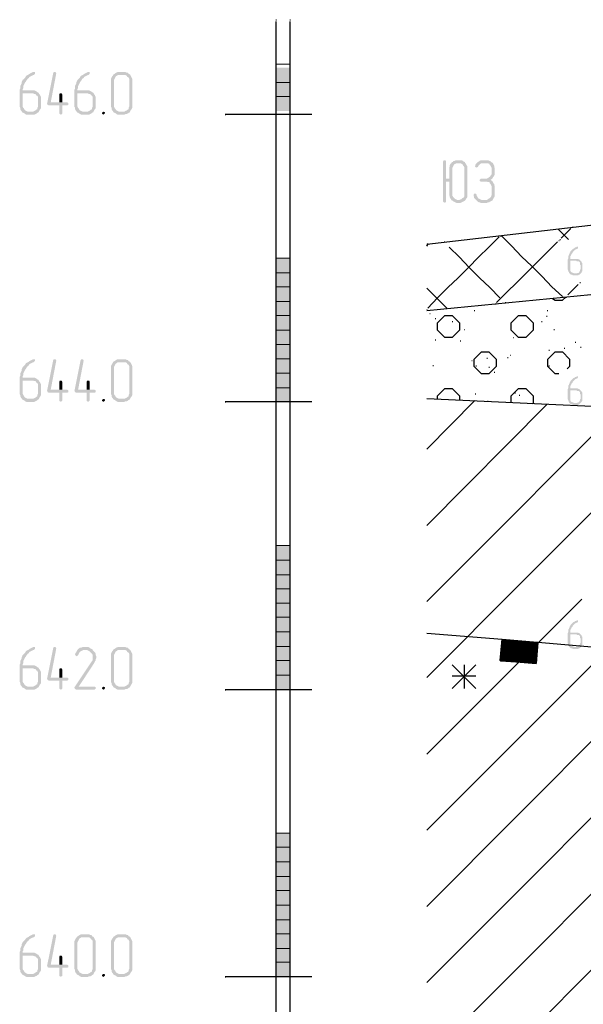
# Model space of a CAD drawing. Header units: millimetres. Extents: x -93479 to 1057970, y -66333 to 172656.
# Tile 76 of 145: x 164002 to 167926, y 45513 to 52366. Entities that reach past the tile are written whole.
import ezdxf

# ---------------------------------------------------------------- set-up
doc = ezdxf.new("R2010")
doc.units = ezdxf.units.MM
doc.layers.add('PDF _Геометрия', color=7, linetype='Continuous')
doc.layers.add('PDF _Сплошная заливка', color=7, linetype='Continuous')

# ---------------------------------------------------------------- blocks, each defined once
blk = doc.blocks.new('геология2')
at = {"layer": 'PDF _Сплошная заливка', "transparency": 33554559}
for points in [[(26.5388, -9.6718), (26.5372, -9.6718), (26.5338, -9.6734), (26.5305, -9.6751), (26.5272, -9.6768), (26.5255, -9.6784), (26.5222, -9.6801), (26.5188, -9.6818), (26.5172, -9.6834), (26.5155, -9.6868), (26.5122, -9.6901), (26.5105, -9.6918), (26.5088, -9.6934), (26.5072, -9.6968), (26.5055, -9.7001), (26.5055, -9.7034), (26.5038, -9.7068), (26.5022, -9.7101), (26.5022, -9.7168), (26.5005, -9.7201), (26.5005, -9.7668), (26.5022, -9.7701), (26.5022, -9.7734), (26.5038, -9.7768), (26.5055, -9.7784), (26.5072, -9.7818), (26.5255, -9.7801), (26.5222, -9.7801), (26.5188, -9.7784), (26.5155, -9.7768), (26.5138, -9.7751), (26.5122, -9.7718), (26.5105, -9.7701), (26.5088, -9.7668), (26.5088, -9.7301), (26.5338, -9.7301), (26.5522, -9.7284), (26.5488, -9.7268), (26.5472, -9.7251), (26.5438, -9.7234), (26.5405, -9.7218), (26.5088, -9.7218), (26.5088, -9.7184), (26.5105, -9.7151), (26.5105, -9.7101), (26.5122, -9.7068), (26.5138, -9.7034), (26.5155, -9.7001), (26.5172, -9.6984), (26.5188, -9.6951), (26.5205, -9.6934), (26.5222, -9.6901), (26.5255, -9.6884), (26.5272, -9.6851), (26.5305, -9.6834), (26.5338, -9.6818), (26.5372, -9.6801), (26.5388, -9.6801), (26.5405, -9.6784), (26.5422, -9.6768), (26.5422, -9.6718)], [(26.5972, -9.6718), (26.5938, -9.6718), (26.5922, -9.6751), (26.5755, -9.7584), (26.5772, -9.7618), (26.5805, -9.7634), (26.6088, -9.7634), (26.6088, -9.7851), (26.6105, -9.7868), (26.6138, -9.7884), (26.6155, -9.7868), (26.6172, -9.7851), (26.6172, -9.7634), (26.6305, -9.7634), (26.6338, -9.7618), (26.6338, -9.7568), (26.6305, -9.7551), (26.5855, -9.7551), (26.6005, -9.6768), (26.6005, -9.6751), (26.5988, -9.6718)], [(26.6888, -9.6718), (26.6872, -9.6718), (26.6838, -9.6734), (26.6805, -9.6751), (26.6772, -9.6768), (26.6755, -9.6784), (26.6722, -9.6801), (26.6688, -9.6818), (26.6672, -9.6834), (26.6655, -9.6868), (26.6622, -9.6901), (26.6605, -9.6918), (26.6588, -9.6934), (26.6572, -9.6968), (26.6555, -9.7001), (26.6555, -9.7034), (26.6538, -9.7068), (26.6522, -9.7101), (26.6522, -9.7168), (26.6505, -9.7201), (26.6505, -9.7668), (26.6522, -9.7701), (26.6522, -9.7734), (26.6538, -9.7768), (26.6555, -9.7784), (26.6572, -9.7818), (26.6755, -9.7801), (26.6722, -9.7801), (26.6688, -9.7784), (26.6655, -9.7768), (26.6638, -9.7751), (26.6622, -9.7718), (26.6605, -9.7701), (26.6588, -9.7668), (26.6588, -9.7301), (26.6838, -9.7301), (26.7022, -9.7284), (26.6988, -9.7268), (26.6972, -9.7251), (26.6938, -9.7234), (26.6905, -9.7218), (26.6588, -9.7218), (26.6588, -9.7184), (26.6605, -9.7151), (26.6605, -9.7101), (26.6622, -9.7068), (26.6638, -9.7034), (26.6655, -9.7001), (26.6672, -9.6984), (26.6688, -9.6951), (26.6705, -9.6934), (26.6722, -9.6901), (26.6755, -9.6884), (26.6772, -9.6851), (26.6805, -9.6834), (26.6838, -9.6818), (26.6872, -9.6801), (26.6888, -9.6801), (26.6905, -9.6784), (26.6922, -9.6768), (26.6922, -9.6718)], [(26.7838, -9.6718), (26.7688, -9.6718), (26.7655, -9.6734), (26.7622, -9.6751), (26.7605, -9.6768), (26.7572, -9.6784), (26.7555, -9.6818), (26.7538, -9.6834), (26.7522, -9.6868), (26.7505, -9.6901), (26.7505, -9.7668), (26.7522, -9.7701), (26.7522, -9.7734), (26.7538, -9.7768), (26.7555, -9.7784), (26.7572, -9.7818), (26.7605, -9.7834), (26.7638, -9.7851), (26.7655, -9.7868), (26.7688, -9.7884), (26.7872, -9.7884), (26.7905, -9.7868), (26.7938, -9.7868), (26.7972, -9.7851), (26.7988, -9.7834), (26.8022, -9.7818), (26.7755, -9.7801), (26.7722, -9.7801), (26.7688, -9.7784), (26.7655, -9.7768), (26.7638, -9.7751), (26.7622, -9.7718), (26.7605, -9.7701), (26.7588, -9.7668), (26.7588, -9.6934), (26.7605, -9.6901), (26.7622, -9.6868), (26.7638, -9.6834), (26.7672, -9.6818), (26.7688, -9.6801), (26.7838, -9.6801), (26.8022, -9.6784), (26.7988, -9.6768), (26.7972, -9.6734), (26.7938, -9.6734), (26.7905, -9.6718), (26.7872, -9.6718)], [(26.8022, -9.6784), (26.7838, -9.6801), (26.7905, -9.6801), (26.7938, -9.6818), (26.7955, -9.6851), (26.7988, -9.6868), (26.8005, -9.6901), (26.8005, -9.7668), (26.7988, -9.7701), (26.7988, -9.7734), (26.7955, -9.7751), (26.7938, -9.7768), (26.7905, -9.7784), (26.7872, -9.7801), (26.7755, -9.7801), (26.8022, -9.7818), (26.8038, -9.7784), (26.8055, -9.7751), (26.8072, -9.7734), (26.8088, -9.7701), (26.8088, -9.6901), (26.8072, -9.6868), (26.8055, -9.6834), (26.8038, -9.6801)], [(26.5522, -9.7284), (26.5338, -9.7301), (26.5372, -9.7301), (26.5405, -9.7318), (26.5438, -9.7318), (26.5455, -9.7351), (26.5488, -9.7368), (26.5505, -9.7401), (26.5505, -9.7668), (26.5488, -9.7701), (26.5488, -9.7734), (26.5455, -9.7751), (26.5438, -9.7768), (26.5405, -9.7784), (26.5372, -9.7801), (26.5255, -9.7801), (26.5072, -9.7818), (26.5105, -9.7834), (26.5138, -9.7851), (26.5155, -9.7868), (26.5188, -9.7884), (26.5405, -9.7884), (26.5438, -9.7868), (26.5472, -9.7851), (26.5488, -9.7834), (26.5522, -9.7818), (26.5538, -9.7784), (26.5555, -9.7751), (26.5572, -9.7734), (26.5588, -9.7701), (26.5588, -9.7401), (26.5572, -9.7368), (26.5555, -9.7334), (26.5538, -9.7318)], [(26.6138, -9.7301), (26.6105, -9.7301), (26.6088, -9.7334), (26.6088, -9.7551), (26.5855, -9.7551), (26.6172, -9.7551), (26.6172, -9.7334), (26.6155, -9.7301)], [(26.7022, -9.7284), (26.6838, -9.7301), (26.6872, -9.7301), (26.6905, -9.7318), (26.6938, -9.7318), (26.6955, -9.7351), (26.6988, -9.7368), (26.7005, -9.7401), (26.7005, -9.7668), (26.6988, -9.7701), (26.6988, -9.7734), (26.6955, -9.7751), (26.6938, -9.7768), (26.6905, -9.7784), (26.6872, -9.7801), (26.6755, -9.7801), (26.6572, -9.7818), (26.6605, -9.7834), (26.6638, -9.7851), (26.6655, -9.7868), (26.6688, -9.7884), (26.6905, -9.7884), (26.6938, -9.7868), (26.6972, -9.7851), (26.6988, -9.7834), (26.7022, -9.7818), (26.7038, -9.7784), (26.7055, -9.7751), (26.7072, -9.7734), (26.7088, -9.7701), (26.7088, -9.7401), (26.7072, -9.7368), (26.7055, -9.7334), (26.7038, -9.7318)], [(26.7305, -9.7801), (26.7272, -9.7818), (26.7255, -9.7851), (26.7272, -9.7868), (26.7305, -9.7884), (26.7322, -9.7868), (26.7338, -9.7851), (26.7338, -9.7818)], [(27.6655, -9.9134), (27.6622, -9.9134), (27.6605, -9.9168), (27.6605, -10.0268), (27.6622, -10.0284), (27.6655, -10.0301), (27.6672, -10.0284), (27.6688, -10.0268), (27.6688, -9.9718), (27.6772, -9.9718), (27.6688, -9.9634), (27.6688, -9.9168), (27.6672, -9.9134)], [(27.7022, -9.9134), (27.6955, -9.9134), (27.6922, -9.9151), (27.6888, -9.9151), (27.6872, -9.9184), (27.6855, -9.9184), (27.6822, -9.9218), (27.6805, -9.9234), (27.6788, -9.9268), (27.6788, -9.9301), (27.6772, -9.9334), (27.6772, -9.9634), (27.6688, -9.9634), (27.6772, -9.9718), (27.6772, -10.0084), (27.6788, -10.0118), (27.6788, -10.0151), (27.6805, -10.0184), (27.6822, -10.0201), (27.6838, -10.0234), (27.7022, -10.0218), (27.6988, -10.0218), (27.6955, -10.0201), (27.6922, -10.0184), (27.6905, -10.0168), (27.6888, -10.0151), (27.6872, -10.0118), (27.6855, -10.0101), (27.6855, -10.0051), (27.6855, -9.9351), (27.6872, -9.9318), (27.6888, -9.9284), (27.6905, -9.9251), (27.6938, -9.9234), (27.6972, -9.9218), (27.7022, -9.9218), (27.7205, -9.9201), (27.7205, -9.9184), (27.7172, -9.9168), (27.7138, -9.9151), (27.7122, -9.9134), (27.7055, -9.9134)], [(27.7205, -9.9201), (27.7022, -9.9218), (27.7088, -9.9218), (27.7122, -9.9234), (27.7138, -9.9251), (27.7155, -9.9284), (27.7172, -9.9301), (27.7188, -9.9334), (27.7188, -10.0118), (27.7172, -10.0151), (27.7138, -10.0168), (27.7105, -10.0201), (27.7088, -10.0201), (27.7055, -10.0218), (27.7022, -10.0218), (27.6838, -10.0234), (27.6855, -10.0234), (27.6872, -10.0251), (27.6905, -10.0268), (27.6938, -10.0284), (27.6972, -10.0301), (27.7088, -10.0301), (27.7122, -10.0284), (27.7155, -10.0268), (27.7188, -10.0251), (27.7205, -10.0234), (27.7222, -10.0218), (27.7238, -10.0184), (27.7255, -10.0168), (27.7272, -10.0134), (27.7272, -9.9301), (27.7255, -9.9284), (27.7238, -9.9251), (27.7222, -9.9218)], [(27.7772, -9.9134), (27.7638, -9.9134), (27.7605, -9.9151), (27.7588, -9.9168), (27.7572, -9.9168), (27.7555, -9.9184), (27.7522, -9.9218), (27.7505, -9.9234), (27.7488, -9.9268), (27.7488, -9.9284), (27.7472, -9.9301), (27.7488, -9.9318), (27.7522, -9.9334), (27.7555, -9.9318), (27.7572, -9.9284), (27.7605, -9.9251), (27.7622, -9.9234), (27.7655, -9.9218), (27.7772, -9.9218), (27.7955, -9.9201), (27.7922, -9.9184), (27.7888, -9.9151), (27.7872, -9.9151), (27.7838, -9.9134), (27.7805, -9.9134)], [(27.7955, -9.9201), (27.7772, -9.9218), (27.7838, -9.9218), (27.7872, -9.9234), (27.7888, -9.9268), (27.7905, -9.9284), (27.7922, -9.9318), (27.7938, -9.9351), (27.7938, -9.9501), (27.7922, -9.9534), (27.7905, -9.9551), (27.7888, -9.9584), (27.7855, -9.9601), (27.7838, -9.9618), (27.7805, -9.9634), (27.7638, -9.9634), (27.7622, -9.9651), (27.7605, -9.9668), (27.7605, -9.9701), (27.7638, -9.9718), (27.7805, -9.9718), (27.7838, -9.9734), (27.7872, -9.9734), (27.7888, -9.9768), (27.7905, -9.9784), (27.7922, -9.9818), (27.7938, -9.9851), (27.7938, -10.0084), (27.7922, -10.0118), (27.7905, -10.0151), (27.7888, -10.0168), (27.7855, -10.0184), (27.7838, -10.0201), (27.7805, -10.0218), (27.7688, -10.0218), (27.7955, -10.0234), (27.7972, -10.0201), (27.7988, -10.0168), (27.8005, -10.0151), (27.8022, -10.0118), (27.8022, -9.9851), (27.8005, -9.9818), (27.8005, -9.9784), (27.7988, -9.9768), (27.7972, -9.9734), (27.7955, -9.9701), (27.7922, -9.9684), (27.7905, -9.9668), (27.7938, -9.9651), (27.7955, -9.9634), (27.7972, -9.9601), (27.7988, -9.9584), (27.8005, -9.9551), (27.8022, -9.9518), (27.8022, -9.9351), (27.8005, -9.9318), (27.8005, -9.9284), (27.7988, -9.9251), (27.7972, -9.9218)], [(27.7488, -10.0051), (27.7455, -10.0051), (27.7438, -10.0084), (27.7438, -10.0101), (27.7455, -10.0134), (27.7455, -10.0168), (27.7472, -10.0184), (27.7488, -10.0201), (27.7522, -10.0234), (27.7555, -10.0268), (27.7588, -10.0284), (27.7605, -10.0284), (27.7638, -10.0301), (27.7805, -10.0301), (27.7838, -10.0284), (27.7872, -10.0284), (27.7888, -10.0268), (27.7922, -10.0251), (27.7955, -10.0234), (27.7688, -10.0218), (27.7655, -10.0218), (27.7622, -10.0201), (27.7588, -10.0184), (27.7572, -10.0184), (27.7555, -10.0151), (27.7538, -10.0118), (27.7522, -10.0101), (27.7522, -10.0084), (27.7505, -10.0051)], [(28.0288, -10.1501), (28.0272, -10.1501), (28.0255, -10.1518), (28.0222, -10.1518), (28.0205, -10.1534), (28.0188, -10.1551), (28.0172, -10.1551), (28.0155, -10.1568), (28.0138, -10.1584), (28.0122, -10.1601), (28.0105, -10.1618), (28.0088, -10.1634), (28.0088, -10.1651), (28.0072, -10.1668), (28.0072, -10.1684), (28.0055, -10.1718), (28.0055, -10.1734), (28.0038, -10.1751), (28.0038, -10.1818), (28.0022, -10.1851), (28.0022, -10.2134), (28.0038, -10.2168), (28.0038, -10.2184), (28.0055, -10.2201), (28.0055, -10.2218), (28.0072, -10.2234), (28.0188, -10.2234), (28.0172, -10.2218), (28.0155, -10.2218), (28.0138, -10.2201), (28.0122, -10.2201), (28.0105, -10.2184), (28.0088, -10.2151), (28.0088, -10.1884), (28.0372, -10.1884), (28.0355, -10.1868), (28.0338, -10.1851), (28.0322, -10.1851), (28.0288, -10.1834), (28.0088, -10.1834), (28.0088, -10.1768), (28.0105, -10.1751), (28.0105, -10.1734), (28.0122, -10.1718), (28.0122, -10.1701), (28.0138, -10.1684), (28.0155, -10.1668), (28.0155, -10.1651), (28.0172, -10.1634), (28.0188, -10.1618), (28.0205, -10.1601), (28.0222, -10.1584), (28.0255, -10.1568), (28.0272, -10.1568), (28.0288, -10.1551), (28.0305, -10.1534), (28.0305, -10.1501)], [(28.0372, -10.1884), (28.0255, -10.1884), (28.0272, -10.1901), (28.0322, -10.1901), (28.0338, -10.1918), (28.0355, -10.1934), (28.0355, -10.1984), (28.0372, -10.2001), (28.0372, -10.2118), (28.0355, -10.2134), (28.0355, -10.2168), (28.0338, -10.2184), (28.0338, -10.2201), (28.0322, -10.2218), (28.0288, -10.2218), (28.0272, -10.2234), (28.0072, -10.2234), (28.0088, -10.2251), (28.0105, -10.2268), (28.0138, -10.2268), (28.0155, -10.2284), (28.0305, -10.2284), (28.0322, -10.2268), (28.0338, -10.2268), (28.0355, -10.2251), (28.0372, -10.2234), (28.0388, -10.2218), (28.0405, -10.2201), (28.0405, -10.2184), (28.0422, -10.2168), (28.0422, -10.1951), (28.0405, -10.1934), (28.0405, -10.1918), (28.0388, -10.1901)], [(26.5388, -10.4584), (26.5372, -10.4584), (26.5338, -10.4601), (26.5305, -10.4618), (26.5272, -10.4634), (26.5255, -10.4651), (26.5222, -10.4668), (26.5188, -10.4684), (26.5172, -10.4701), (26.5155, -10.4734), (26.5122, -10.4768), (26.5105, -10.4784), (26.5088, -10.4801), (26.5072, -10.4834), (26.5055, -10.4868), (26.5055, -10.4901), (26.5038, -10.4934), (26.5022, -10.4968), (26.5022, -10.5034), (26.5005, -10.5068), (26.5005, -10.5534), (26.5022, -10.5568), (26.5022, -10.5601), (26.5038, -10.5634), (26.5055, -10.5651), (26.5072, -10.5684), (26.5255, -10.5668), (26.5222, -10.5668), (26.5188, -10.5651), (26.5155, -10.5634), (26.5138, -10.5618), (26.5122, -10.5584), (26.5105, -10.5568), (26.5088, -10.5534), (26.5088, -10.5168), (26.5338, -10.5168), (26.5522, -10.5151), (26.5488, -10.5134), (26.5472, -10.5118), (26.5438, -10.5101), (26.5405, -10.5084), (26.5088, -10.5084), (26.5088, -10.5051), (26.5105, -10.5018), (26.5105, -10.4968), (26.5122, -10.4934), (26.5138, -10.4901), (26.5155, -10.4868), (26.5172, -10.4851), (26.5188, -10.4818), (26.5205, -10.4801), (26.5222, -10.4768), (26.5255, -10.4751), (26.5272, -10.4718), (26.5305, -10.4701), (26.5338, -10.4684), (26.5372, -10.4668), (26.5388, -10.4668), (26.5405, -10.4651), (26.5422, -10.4634), (26.5422, -10.4584)], [(26.5972, -10.4584), (26.5938, -10.4584), (26.5922, -10.4618), (26.5755, -10.5451), (26.5772, -10.5484), (26.5805, -10.5501), (26.6088, -10.5501), (26.6088, -10.5718), (26.6105, -10.5734), (26.6138, -10.5751), (26.6155, -10.5734), (26.6172, -10.5718), (26.6172, -10.5501), (26.6305, -10.5501), (26.6338, -10.5484), (26.6338, -10.5434), (26.6305, -10.5418), (26.5855, -10.5418), (26.6005, -10.4634), (26.6005, -10.4618), (26.5988, -10.4584)], [(26.6722, -10.4584), (26.6688, -10.4584), (26.6672, -10.4618), (26.6505, -10.5451), (26.6522, -10.5484), (26.6555, -10.5501), (26.6838, -10.5501), (26.6838, -10.5718), (26.6855, -10.5734), (26.6888, -10.5751), (26.6905, -10.5734), (26.6922, -10.5718), (26.6922, -10.5501), (26.7055, -10.5501), (26.7088, -10.5484), (26.7088, -10.5434), (26.7055, -10.5418), (26.6605, -10.5418), (26.6755, -10.4634), (26.6755, -10.4618), (26.6738, -10.4584)], [(26.7838, -10.4584), (26.7688, -10.4584), (26.7655, -10.4601), (26.7622, -10.4618), (26.7605, -10.4634), (26.7572, -10.4651), (26.7555, -10.4684), (26.7538, -10.4701), (26.7522, -10.4734), (26.7505, -10.4768), (26.7505, -10.5534), (26.7522, -10.5568), (26.7522, -10.5601), (26.7538, -10.5634), (26.7555, -10.5651), (26.7572, -10.5684), (26.7605, -10.5701), (26.7638, -10.5718), (26.7655, -10.5734), (26.7688, -10.5751), (26.7872, -10.5751), (26.7905, -10.5734), (26.7938, -10.5734), (26.7972, -10.5718), (26.7988, -10.5701), (26.8022, -10.5684), (26.7755, -10.5668), (26.7722, -10.5668), (26.7688, -10.5651), (26.7655, -10.5634), (26.7638, -10.5618), (26.7622, -10.5584), (26.7605, -10.5568), (26.7588, -10.5534), (26.7588, -10.4801), (26.7605, -10.4768), (26.7622, -10.4734), (26.7638, -10.4701), (26.7672, -10.4684), (26.7688, -10.4668), (26.7838, -10.4668), (26.8022, -10.4651), (26.7988, -10.4634), (26.7972, -10.4601), (26.7938, -10.4601), (26.7905, -10.4584), (26.7872, -10.4584)], [(26.8022, -10.4651), (26.7838, -10.4668), (26.7905, -10.4668), (26.7938, -10.4684), (26.7955, -10.4718), (26.7988, -10.4734), (26.8005, -10.4768), (26.8005, -10.5534), (26.7988, -10.5568), (26.7988, -10.5601), (26.7955, -10.5618), (26.7938, -10.5634), (26.7905, -10.5651), (26.7872, -10.5668), (26.7755, -10.5668), (26.8022, -10.5684), (26.8038, -10.5651), (26.8055, -10.5618), (26.8072, -10.5601), (26.8088, -10.5568), (26.8088, -10.4768), (26.8072, -10.4734), (26.8055, -10.4701), (26.8038, -10.4668)], [(26.5522, -10.5151), (26.5338, -10.5168), (26.5372, -10.5168), (26.5405, -10.5184), (26.5438, -10.5184), (26.5455, -10.5218), (26.5488, -10.5234), (26.5505, -10.5268), (26.5505, -10.5534), (26.5488, -10.5568), (26.5488, -10.5601), (26.5455, -10.5618), (26.5438, -10.5634), (26.5405, -10.5651), (26.5372, -10.5668), (26.5255, -10.5668), (26.5072, -10.5684), (26.5105, -10.5701), (26.5138, -10.5718), (26.5155, -10.5734), (26.5188, -10.5751), (26.5405, -10.5751), (26.5438, -10.5734), (26.5472, -10.5718), (26.5488, -10.5701), (26.5522, -10.5684), (26.5538, -10.5651), (26.5555, -10.5618), (26.5572, -10.5601), (26.5588, -10.5568), (26.5588, -10.5268), (26.5572, -10.5234), (26.5555, -10.5201), (26.5538, -10.5184)], [(26.6138, -10.5168), (26.6105, -10.5168), (26.6088, -10.5201), (26.6088, -10.5418), (26.5855, -10.5418), (26.6172, -10.5418), (26.6172, -10.5201), (26.6155, -10.5168)], [(26.6888, -10.5168), (26.6855, -10.5168), (26.6838, -10.5201), (26.6838, -10.5418), (26.6605, -10.5418), (26.6922, -10.5418), (26.6922, -10.5201), (26.6905, -10.5168)], [(28.0288, -10.5051), (28.0272, -10.5051), (28.0255, -10.5068), (28.0222, -10.5068), (28.0205, -10.5084), (28.0188, -10.5101), (28.0172, -10.5101), (28.0155, -10.5118), (28.0138, -10.5134), (28.0122, -10.5151), (28.0105, -10.5168), (28.0088, -10.5184), (28.0088, -10.5201), (28.0072, -10.5218), (28.0072, -10.5234), (28.0055, -10.5268), (28.0055, -10.5284), (28.0038, -10.5301), (28.0038, -10.5368), (28.0022, -10.5401), (28.0022, -10.5684), (28.0038, -10.5718), (28.0038, -10.5734), (28.0055, -10.5751), (28.0055, -10.5768), (28.0072, -10.5784), (28.0188, -10.5784), (28.0172, -10.5768), (28.0155, -10.5768), (28.0138, -10.5751), (28.0122, -10.5751), (28.0105, -10.5734), (28.0088, -10.5701), (28.0088, -10.5434), (28.0372, -10.5434), (28.0355, -10.5418), (28.0338, -10.5401), (28.0322, -10.5401), (28.0288, -10.5384), (28.0088, -10.5384), (28.0088, -10.5318), (28.0105, -10.5301), (28.0105, -10.5284), (28.0122, -10.5268), (28.0122, -10.5251), (28.0138, -10.5234), (28.0155, -10.5218), (28.0155, -10.5201), (28.0172, -10.5184), (28.0188, -10.5168), (28.0205, -10.5151), (28.0222, -10.5134), (28.0255, -10.5118), (28.0272, -10.5118), (28.0288, -10.5101), (28.0305, -10.5084), (28.0305, -10.5051)], [(28.0372, -10.5434), (28.0255, -10.5434), (28.0272, -10.5451), (28.0322, -10.5451), (28.0338, -10.5468), (28.0355, -10.5484), (28.0355, -10.5534), (28.0372, -10.5551), (28.0372, -10.5668), (28.0355, -10.5684), (28.0355, -10.5718), (28.0338, -10.5734), (28.0338, -10.5751), (28.0322, -10.5768), (28.0288, -10.5768), (28.0272, -10.5784), (28.0072, -10.5784), (28.0088, -10.5801), (28.0105, -10.5818), (28.0138, -10.5818), (28.0155, -10.5834), (28.0305, -10.5834), (28.0322, -10.5818), (28.0338, -10.5818), (28.0355, -10.5801), (28.0372, -10.5784), (28.0388, -10.5768), (28.0405, -10.5751), (28.0405, -10.5734), (28.0422, -10.5718), (28.0422, -10.5501), (28.0405, -10.5484), (28.0405, -10.5468), (28.0388, -10.5451)], [(26.7305, -10.5668), (26.7272, -10.5684), (26.7255, -10.5718), (26.7272, -10.5734), (26.7305, -10.5751), (26.7322, -10.5734), (26.7338, -10.5718), (26.7338, -10.5684)], [(28.0288, -11.1734), (28.0272, -11.1734), (28.0255, -11.1751), (28.0222, -11.1751), (28.0205, -11.1768), (28.0188, -11.1784), (28.0172, -11.1784), (28.0155, -11.1801), (28.0138, -11.1818), (28.0122, -11.1834), (28.0105, -11.1851), (28.0088, -11.1868), (28.0088, -11.1884), (28.0072, -11.1901), (28.0072, -11.1918), (28.0055, -11.1951), (28.0055, -11.1968), (28.0038, -11.1984), (28.0038, -11.2051), (28.0022, -11.2084), (28.0022, -11.2368), (28.0038, -11.2401), (28.0038, -11.2418), (28.0055, -11.2434), (28.0055, -11.2451), (28.0072, -11.2468), (28.0188, -11.2468), (28.0172, -11.2451), (28.0155, -11.2451), (28.0138, -11.2434), (28.0122, -11.2434), (28.0105, -11.2418), (28.0088, -11.2384), (28.0088, -11.2118), (28.0372, -11.2118), (28.0355, -11.2101), (28.0338, -11.2084), (28.0322, -11.2084), (28.0288, -11.2068), (28.0088, -11.2068), (28.0088, -11.2001), (28.0105, -11.1984), (28.0105, -11.1968), (28.0122, -11.1951), (28.0122, -11.1934), (28.0138, -11.1918), (28.0155, -11.1901), (28.0155, -11.1884), (28.0172, -11.1868), (28.0188, -11.1851), (28.0205, -11.1834), (28.0222, -11.1818), (28.0255, -11.1801), (28.0272, -11.1801), (28.0288, -11.1784), (28.0305, -11.1768), (28.0305, -11.1734)], [(28.0372, -11.2118), (28.0255, -11.2118), (28.0272, -11.2134), (28.0322, -11.2134), (28.0338, -11.2151), (28.0355, -11.2168), (28.0355, -11.2218), (28.0372, -11.2234), (28.0372, -11.2351), (28.0355, -11.2368), (28.0355, -11.2401), (28.0338, -11.2418), (28.0338, -11.2434), (28.0322, -11.2451), (28.0288, -11.2451), (28.0272, -11.2468), (28.0072, -11.2468), (28.0088, -11.2484), (28.0105, -11.2501), (28.0138, -11.2501), (28.0155, -11.2518), (28.0305, -11.2518), (28.0322, -11.2501), (28.0338, -11.2501), (28.0355, -11.2484), (28.0372, -11.2468), (28.0388, -11.2451), (28.0405, -11.2434), (28.0405, -11.2418), (28.0422, -11.2401), (28.0422, -11.2184), (28.0405, -11.2168), (28.0405, -11.2151), (28.0388, -11.2134)], [(26.5388, -11.2468), (26.5372, -11.2468), (26.5338, -11.2484), (26.5305, -11.2501), (26.5272, -11.2518), (26.5255, -11.2534), (26.5222, -11.2551), (26.5188, -11.2568), (26.5172, -11.2584), (26.5155, -11.2618), (26.5122, -11.2651), (26.5105, -11.2668), (26.5088, -11.2684), (26.5072, -11.2718), (26.5055, -11.2751), (26.5055, -11.2784), (26.5038, -11.2818), (26.5022, -11.2851), (26.5022, -11.2918), (26.5005, -11.2951), (26.5005, -11.3418), (26.5022, -11.3451), (26.5022, -11.3484), (26.5038, -11.3518), (26.5055, -11.3534), (26.5072, -11.3568), (26.5255, -11.3551), (26.5222, -11.3551), (26.5188, -11.3534), (26.5155, -11.3518), (26.5138, -11.3501), (26.5122, -11.3468), (26.5105, -11.3451), (26.5088, -11.3418), (26.5088, -11.3051), (26.5338, -11.3051), (26.5522, -11.3034), (26.5488, -11.3018), (26.5472, -11.3001), (26.5438, -11.2984), (26.5405, -11.2968), (26.5088, -11.2968), (26.5088, -11.2934), (26.5105, -11.2901), (26.5105, -11.2851), (26.5122, -11.2818), (26.5138, -11.2784), (26.5155, -11.2751), (26.5172, -11.2734), (26.5188, -11.2701), (26.5205, -11.2684), (26.5222, -11.2651), (26.5255, -11.2634), (26.5272, -11.2601), (26.5305, -11.2584), (26.5338, -11.2568), (26.5372, -11.2551), (26.5388, -11.2551), (26.5405, -11.2534), (26.5422, -11.2518), (26.5422, -11.2468)], [(26.5972, -11.2468), (26.5938, -11.2468), (26.5922, -11.2501), (26.5755, -11.3334), (26.5772, -11.3368), (26.5805, -11.3384), (26.6088, -11.3384), (26.6088, -11.3601), (26.6105, -11.3618), (26.6138, -11.3634), (26.6155, -11.3618), (26.6172, -11.3601), (26.6172, -11.3384), (26.6305, -11.3384), (26.6338, -11.3368), (26.6338, -11.3318), (26.6305, -11.3301), (26.5855, -11.3301), (26.6005, -11.2518), (26.6005, -11.2501), (26.5988, -11.2468)], [(26.7005, -11.2551), (26.6788, -11.2551), (26.6855, -11.2551), (26.6888, -11.2568), (26.6922, -11.2584), (26.6938, -11.2601), (26.6972, -11.2634), (26.6988, -11.2651), (26.7005, -11.2684), (26.7005, -11.2818), (26.6988, -11.2851), (26.6972, -11.2868), (26.6505, -11.3568), (26.6505, -11.3584), (26.6522, -11.3618), (26.6555, -11.3634), (26.7055, -11.3634), (26.7072, -11.3618), (26.7088, -11.3618), (26.7088, -11.3568), (26.7055, -11.3551), (26.6622, -11.3551), (26.7038, -11.2918), (26.7055, -11.2884), (26.7072, -11.2851), (26.7088, -11.2834), (26.7088, -11.2801), (26.7105, -11.2768), (26.7105, -11.2718), (26.7088, -11.2684), (26.7088, -11.2651), (26.7072, -11.2618), (26.7055, -11.2601), (26.7022, -11.2568)], [(26.6788, -11.2468), (26.6722, -11.2468), (26.6688, -11.2484), (26.6655, -11.2484), (26.6638, -11.2501), (26.6605, -11.2518), (26.6588, -11.2551), (26.6572, -11.2568), (26.6555, -11.2601), (26.6538, -11.2634), (26.6522, -11.2651), (26.6522, -11.2668), (26.6538, -11.2701), (26.6572, -11.2718), (26.6588, -11.2701), (26.6605, -11.2684), (26.6622, -11.2651), (26.6638, -11.2618), (26.6655, -11.2601), (26.6672, -11.2584), (26.6705, -11.2568), (26.6738, -11.2551), (26.7005, -11.2551), (26.7005, -11.2534), (26.6972, -11.2518), (26.6938, -11.2501), (26.6922, -11.2484), (26.6888, -11.2468), (26.6822, -11.2468)], [(26.7838, -11.2468), (26.7688, -11.2468), (26.7655, -11.2484), (26.7622, -11.2501), (26.7605, -11.2518), (26.7572, -11.2534), (26.7555, -11.2568), (26.7538, -11.2584), (26.7522, -11.2618), (26.7505, -11.2651), (26.7505, -11.3418), (26.7522, -11.3451), (26.7522, -11.3484), (26.7538, -11.3518), (26.7555, -11.3534), (26.7572, -11.3568), (26.7605, -11.3584), (26.7638, -11.3601), (26.7655, -11.3618), (26.7688, -11.3634), (26.7872, -11.3634), (26.7905, -11.3618), (26.7938, -11.3618), (26.7972, -11.3601), (26.7988, -11.3584), (26.8022, -11.3568), (26.7755, -11.3551), (26.7722, -11.3551), (26.7688, -11.3534), (26.7655, -11.3518), (26.7638, -11.3501), (26.7622, -11.3468), (26.7605, -11.3451), (26.7588, -11.3418), (26.7588, -11.2684), (26.7605, -11.2651), (26.7622, -11.2618), (26.7638, -11.2584), (26.7672, -11.2568), (26.7688, -11.2551), (26.7838, -11.2551), (26.8022, -11.2534), (26.7988, -11.2518), (26.7972, -11.2484), (26.7938, -11.2484), (26.7905, -11.2468), (26.7872, -11.2468)], [(26.8022, -11.2534), (26.7838, -11.2551), (26.7905, -11.2551), (26.7938, -11.2568), (26.7955, -11.2601), (26.7988, -11.2618), (26.8005, -11.2651), (26.8005, -11.3418), (26.7988, -11.3451), (26.7988, -11.3484), (26.7955, -11.3501), (26.7938, -11.3518), (26.7905, -11.3534), (26.7872, -11.3551), (26.7755, -11.3551), (26.8022, -11.3568), (26.8038, -11.3534), (26.8055, -11.3501), (26.8072, -11.3484), (26.8088, -11.3451), (26.8088, -11.2651), (26.8072, -11.2618), (26.8055, -11.2584), (26.8038, -11.2551)], [(26.5522, -11.3034), (26.5338, -11.3051), (26.5372, -11.3051), (26.5405, -11.3068), (26.5438, -11.3068), (26.5455, -11.3101), (26.5488, -11.3118), (26.5505, -11.3151), (26.5505, -11.3418), (26.5488, -11.3451), (26.5488, -11.3484), (26.5455, -11.3501), (26.5438, -11.3518), (26.5405, -11.3534), (26.5372, -11.3551), (26.5255, -11.3551), (26.5072, -11.3568), (26.5105, -11.3584), (26.5138, -11.3601), (26.5155, -11.3618), (26.5188, -11.3634), (26.5405, -11.3634), (26.5438, -11.3618), (26.5472, -11.3601), (26.5488, -11.3584), (26.5522, -11.3568), (26.5538, -11.3534), (26.5555, -11.3501), (26.5572, -11.3484), (26.5588, -11.3451), (26.5588, -11.3151), (26.5572, -11.3118), (26.5555, -11.3084), (26.5538, -11.3068)], [(26.6138, -11.3051), (26.6105, -11.3051), (26.6088, -11.3084), (26.6088, -11.3301), (26.5855, -11.3301), (26.6172, -11.3301), (26.6172, -11.3084), (26.6155, -11.3051)], [(26.7305, -11.3551), (26.7272, -11.3568), (26.7255, -11.3601), (26.7272, -11.3618), (26.7305, -11.3634), (26.7322, -11.3618), (26.7338, -11.3601), (26.7338, -11.3568)], [(26.5388, -12.0334), (26.5372, -12.0334), (26.5338, -12.0351), (26.5305, -12.0368), (26.5272, -12.0384), (26.5255, -12.0401), (26.5222, -12.0418), (26.5188, -12.0434), (26.5172, -12.0451), (26.5155, -12.0484), (26.5122, -12.0518), (26.5105, -12.0534), (26.5088, -12.0551), (26.5072, -12.0584), (26.5055, -12.0618), (26.5055, -12.0651), (26.5038, -12.0684), (26.5022, -12.0718), (26.5022, -12.0784), (26.5005, -12.0818), (26.5005, -12.1284), (26.5022, -12.1318), (26.5022, -12.1351), (26.5038, -12.1384), (26.5055, -12.1401), (26.5072, -12.1434), (26.5255, -12.1418), (26.5222, -12.1418), (26.5188, -12.1401), (26.5155, -12.1384), (26.5138, -12.1368), (26.5122, -12.1334), (26.5105, -12.1318), (26.5088, -12.1284), (26.5088, -12.0918), (26.5338, -12.0918), (26.5522, -12.0901), (26.5488, -12.0884), (26.5472, -12.0868), (26.5438, -12.0851), (26.5405, -12.0834), (26.5088, -12.0834), (26.5088, -12.0801), (26.5105, -12.0768), (26.5105, -12.0718), (26.5122, -12.0684), (26.5138, -12.0651), (26.5155, -12.0618), (26.5172, -12.0601), (26.5188, -12.0568), (26.5205, -12.0551), (26.5222, -12.0518), (26.5255, -12.0501), (26.5272, -12.0468), (26.5305, -12.0451), (26.5338, -12.0434), (26.5372, -12.0418), (26.5388, -12.0418), (26.5405, -12.0401), (26.5422, -12.0384), (26.5422, -12.0334)], [(26.5972, -12.0334), (26.5938, -12.0334), (26.5922, -12.0368), (26.5755, -12.1201), (26.5772, -12.1234), (26.5805, -12.1251), (26.6088, -12.1251), (26.6088, -12.1468), (26.6105, -12.1484), (26.6138, -12.1501), (26.6155, -12.1484), (26.6172, -12.1468), (26.6172, -12.1251), (26.6305, -12.1251), (26.6338, -12.1234), (26.6338, -12.1184), (26.6305, -12.1168), (26.5855, -12.1168), (26.6005, -12.0384), (26.6005, -12.0368), (26.5988, -12.0334)], [(26.6838, -12.0334), (26.6688, -12.0334), (26.6655, -12.0351), (26.6622, -12.0368), (26.6605, -12.0384), (26.6572, -12.0401), (26.6555, -12.0434), (26.6538, -12.0451), (26.6522, -12.0484), (26.6505, -12.0518), (26.6505, -12.1284), (26.6522, -12.1318), (26.6522, -12.1351), (26.6538, -12.1384), (26.6555, -12.1401), (26.6572, -12.1434), (26.6605, -12.1451), (26.6638, -12.1468), (26.6655, -12.1484), (26.6688, -12.1501), (26.6872, -12.1501), (26.6905, -12.1484), (26.6938, -12.1484), (26.6972, -12.1468), (26.6988, -12.1451), (26.7022, -12.1434), (26.6755, -12.1418), (26.6722, -12.1418), (26.6688, -12.1401), (26.6655, -12.1384), (26.6638, -12.1368), (26.6622, -12.1334), (26.6605, -12.1318), (26.6588, -12.1284), (26.6588, -12.0551), (26.6605, -12.0518), (26.6622, -12.0484), (26.6638, -12.0451), (26.6672, -12.0434), (26.6688, -12.0418), (26.6838, -12.0418), (26.7022, -12.0401), (26.6988, -12.0384), (26.6972, -12.0351), (26.6938, -12.0351), (26.6905, -12.0334), (26.6872, -12.0334)], [(26.7022, -12.0401), (26.6838, -12.0418), (26.6905, -12.0418), (26.6938, -12.0434), (26.6955, -12.0468), (26.6988, -12.0484), (26.7005, -12.0518), (26.7005, -12.1284), (26.6988, -12.1318), (26.6988, -12.1351), (26.6955, -12.1368), (26.6938, -12.1384), (26.6905, -12.1401), (26.6872, -12.1418), (26.6755, -12.1418), (26.7022, -12.1434), (26.7038, -12.1401), (26.7055, -12.1368), (26.7072, -12.1351), (26.7088, -12.1318), (26.7088, -12.0518), (26.7072, -12.0484), (26.7055, -12.0451), (26.7038, -12.0418)], [(26.7838, -12.0334), (26.7688, -12.0334), (26.7655, -12.0351), (26.7622, -12.0368), (26.7605, -12.0384), (26.7572, -12.0401), (26.7555, -12.0434), (26.7538, -12.0451), (26.7522, -12.0484), (26.7505, -12.0518), (26.7505, -12.1284), (26.7522, -12.1318), (26.7522, -12.1351), (26.7538, -12.1384), (26.7555, -12.1401), (26.7572, -12.1434), (26.7605, -12.1451), (26.7638, -12.1468), (26.7655, -12.1484), (26.7688, -12.1501), (26.7872, -12.1501), (26.7905, -12.1484), (26.7938, -12.1484), (26.7972, -12.1468), (26.7988, -12.1451), (26.8022, -12.1434), (26.7755, -12.1418), (26.7722, -12.1418), (26.7688, -12.1401), (26.7655, -12.1384), (26.7638, -12.1368), (26.7622, -12.1334), (26.7605, -12.1318), (26.7588, -12.1284), (26.7588, -12.0551), (26.7605, -12.0518), (26.7622, -12.0484), (26.7638, -12.0451), (26.7672, -12.0434), (26.7688, -12.0418), (26.7838, -12.0418), (26.8022, -12.0401), (26.7988, -12.0384), (26.7972, -12.0351), (26.7938, -12.0351), (26.7905, -12.0334), (26.7872, -12.0334)], [(26.8022, -12.0401), (26.7838, -12.0418), (26.7905, -12.0418), (26.7938, -12.0434), (26.7955, -12.0468), (26.7988, -12.0484), (26.8005, -12.0518), (26.8005, -12.1284), (26.7988, -12.1318), (26.7988, -12.1351), (26.7955, -12.1368), (26.7938, -12.1384), (26.7905, -12.1401), (26.7872, -12.1418), (26.7755, -12.1418), (26.8022, -12.1434), (26.8038, -12.1401), (26.8055, -12.1368), (26.8072, -12.1351), (26.8088, -12.1318), (26.8088, -12.0518), (26.8072, -12.0484), (26.8055, -12.0451), (26.8038, -12.0418)], [(26.5522, -12.0901), (26.5338, -12.0918), (26.5372, -12.0918), (26.5405, -12.0934), (26.5438, -12.0934), (26.5455, -12.0968), (26.5488, -12.0984), (26.5505, -12.1018), (26.5505, -12.1284), (26.5488, -12.1318), (26.5488, -12.1351), (26.5455, -12.1368), (26.5438, -12.1384), (26.5405, -12.1401), (26.5372, -12.1418), (26.5255, -12.1418), (26.5072, -12.1434), (26.5105, -12.1451), (26.5138, -12.1468), (26.5155, -12.1484), (26.5188, -12.1501), (26.5405, -12.1501), (26.5438, -12.1484), (26.5472, -12.1468), (26.5488, -12.1451), (26.5522, -12.1434), (26.5538, -12.1401), (26.5555, -12.1368), (26.5572, -12.1351), (26.5588, -12.1318), (26.5588, -12.1018), (26.5572, -12.0984), (26.5555, -12.0951), (26.5538, -12.0934)], [(26.6138, -12.0918), (26.6105, -12.0918), (26.6088, -12.0951), (26.6088, -12.1168), (26.5855, -12.1168), (26.6172, -12.1168), (26.6172, -12.0951), (26.6155, -12.0918)], [(26.7305, -12.1418), (26.7272, -12.1434), (26.7255, -12.1468), (26.7272, -12.1484), (26.7305, -12.1501), (26.7322, -12.1484), (26.7338, -12.1468), (26.7338, -12.1434)]]:
    blk.add_hatch(color=7, dxfattribs=at).paths.add_polyline_path(points)
at = {"layer": 'PDF _Геометрия', "color": 7, "lineweight": 25}
for points in [[(27.2022, -9.5284), (27.2038, -9.5284)], [(27.2022, -9.5334), (27.2022, -14.5734), (27.2038, -14.5734)], [(27.2405, -9.5284), (27.2422, -9.5284)], [(27.2405, -9.5334), (27.2405, -14.5734), (27.2422, -14.5734)], [(27.6155, -10.1434), (28.4022, -10.0518), (28.9922, -9.9851), (29.2655, -9.9568), (29.5755, -9.9301), (29.9222, -9.9034), (30.3088, -9.8784), (30.7372, -9.8534), (31.2105, -9.8301), (31.7288, -9.8084), (32.2955, -9.7884), (33.4172, -9.7568)], [(27.3005, -9.7884), (27.0638, -9.7884), (27.0655, -9.7884)], [(28.0038, -10.1301), (27.9755, -10.1018)], [(27.9838, -10.1268), (28.0105, -10.1001)], [(28.0138, -10.0968), (28.0155, -10.0968)], [(27.6188, -10.3184), (27.6455, -10.2901), (27.6738, -10.2618), (27.7022, -10.2351), (27.7305, -10.2068), (27.7572, -10.1784), (27.7855, -10.1518), (27.8138, -10.1234)], [(27.6638, -10.1368), (27.6655, -10.1368)], [(27.8072, -10.3034), (27.8355, -10.2751), (27.8622, -10.2484), (27.8905, -10.2201), (27.9188, -10.1918), (27.9472, -10.1634), (27.9738, -10.1368)], [(27.8172, -10.1201), (27.8188, -10.1201), (27.8205, -10.1201), (27.8488, -10.1484), (27.8755, -10.1768), (27.9038, -10.2034), (27.9322, -10.2318), (27.9588, -10.2601), (27.9872, -10.2868)], [(27.9772, -10.1334), (27.9788, -10.1334)], [(27.9805, -10.1301), (27.9822, -10.1301)], [(27.6155, -10.1484), (27.6205, -10.1418)], [(27.8155, -10.2901), (27.7888, -10.2618), (27.7605, -10.2351), (27.7322, -10.2068), (27.7055, -10.1784), (27.6772, -10.1518)], [(27.6155, -10.3251), (28.4022, -10.2484), (28.5205, -10.2484)], [(27.6705, -10.3184), (27.6438, -10.2918), (27.6155, -10.2634)], [(28.0022, -10.2818), (28.0305, -10.2534)], [(28.0355, -10.2484), (28.0372, -10.2484)], [(27.9605, -10.2918), (27.9672, -10.2968), (27.9872, -10.2968), (27.9972, -10.2884), (27.9988, -10.2884)], [(27.9888, -10.2884), (27.9905, -10.2884)], [(27.6155, -10.3218), (27.6172, -10.3218)], [(27.7455, -10.3251), (27.7472, -10.3251)], [(27.8038, -10.3068), (27.8055, -10.3068)], [(27.8305, -10.3034), (27.8322, -10.3034)], [(27.9455, -10.3251), (27.9472, -10.3251)], [(27.6238, -10.3334), (27.6255, -10.3334)], [(27.6388, -10.3468), (27.6405, -10.3468)], [(27.6855, -10.3551), (27.6872, -10.3551)], [(27.9305, -10.3551), (27.9322, -10.3551)], [(27.9438, -10.3401), (27.9455, -10.3401)], [(27.7188, -10.3768), (27.7205, -10.3768)], [(27.9638, -10.3768), (27.9655, -10.3768)], [(27.6388, -10.4051), (27.6405, -10.4051)], [(27.7072, -10.4084), (27.7088, -10.4084)], [(27.8522, -10.3984), (27.8538, -10.3984)], [(27.9505, -10.4334), (27.9522, -10.4334)], [(27.9922, -10.4284), (27.9938, -10.4284)], [(28.0222, -10.4118), (28.0238, -10.4118)], [(28.0372, -10.4251), (28.0388, -10.4251)], [(27.7388, -10.4618), (27.7405, -10.4618)], [(27.7805, -10.4551), (27.7822, -10.4551)], [(27.8372, -10.4534), (27.8388, -10.4534)], [(27.8438, -10.4468), (27.8455, -10.4468)], [(27.9772, -10.4984), (27.9672, -10.4984), (27.9472, -10.4784), (27.9472, -10.4584), (27.9672, -10.4384), (27.9872, -10.4384), (28.0072, -10.4584), (28.0072, -10.4784), (28.0005, -10.4851)], [(27.6322, -10.4751), (27.6338, -10.4751)], [(27.7505, -10.4768), (27.7522, -10.4768)], [(27.7855, -10.4801), (27.7872, -10.4801)], [(27.9505, -10.4768), (27.9522, -10.4768)], [(27.8005, -10.4934), (27.8022, -10.4934)], [(27.6455, -10.5684), (27.6455, -10.5584), (27.6655, -10.5384), (27.6855, -10.5384), (27.7055, -10.5584), (27.7055, -10.5701)], [(27.8472, -10.5768), (27.8472, -10.5584), (27.8672, -10.5384), (27.8872, -10.5384), (27.9072, -10.5584), (27.9072, -10.5784), (27.9055, -10.5801)], [(28.4022, -10.6034), (27.6155, -10.5668)], [(27.6438, -10.5584), (27.6455, -10.5584)], [(27.7488, -10.5534), (27.7505, -10.5534)], [(27.8572, -10.5501), (27.8588, -10.5501)], [(27.8688, -10.5568), (27.8705, -10.5568)], [(27.3005, -10.5751), (27.0638, -10.5751), (27.0655, -10.5751)], [(27.6155, -10.7051), (27.7472, -10.5718)], [(27.6155, -10.9134), (27.9455, -10.5818)], [(27.6155, -11.1218), (27.6805, -11.0568), (28.1455, -10.5918)], [(27.7822, -10.5734), (27.7838, -10.5734)], [(27.6155, -11.3301), (27.8738, -11.0718), (28.3455, -10.6001)], [(27.6155, -11.5401), (28.0405, -11.1151)], [(27.6155, -11.7484), (28.2488, -11.1151)], [(27.6155, -11.9568), (28.3622, -11.2084)], [(27.6155, -11.2084), (27.8222, -11.2251), (27.9188, -11.2334), (27.9205, -11.2334), (27.9155, -11.2918), (27.8188, -11.2851), (27.8172, -11.2834), (27.8222, -11.2251)], [(27.8205, -11.2351), (27.9188, -11.2434), (27.8205, -11.2368), (27.9188, -11.2451), (27.9205, -11.2451)], [(27.8205, -11.2368), (27.9188, -11.2451), (27.8205, -11.2368)], [(27.8205, -11.2384), (27.9188, -11.2468), (27.8205, -11.2384)], [(27.9205, -11.2468), (27.9188, -11.2468), (27.8205, -11.2384)], [(27.8205, -11.2401), (27.9188, -11.2484), (27.8205, -11.2401)], [(27.9205, -11.2501), (27.9188, -11.2501), (27.8205, -11.2418)], [(27.9188, -11.2518), (27.9172, -11.2518), (27.8205, -11.2451), (27.9172, -11.2518), (27.9188, -11.2518), (27.9172, -11.2518), (27.8205, -11.2434), (27.9172, -11.2501), (27.9188, -11.2501)], [(27.9205, -11.2351), (27.9188, -11.2351), (27.8222, -11.2268), (27.9188, -11.2351), (27.9205, -11.2351), (27.9188, -11.2351), (27.8222, -11.2268), (27.9188, -11.2334), (27.9205, -11.2334), (28.0572, -11.2451), (28.1488, -11.2518), (28.1955, -11.2551), (28.2922, -11.2634), (28.2872, -11.3234), (28.1905, -11.3151), (28.1955, -11.2551)], [(27.8222, -11.2284), (27.9188, -11.2368), (27.9205, -11.2368)], [(27.8222, -11.2318), (27.9188, -11.2401), (27.8222, -11.2334), (27.9188, -11.2418), (27.8222, -11.2351), (27.9188, -11.2418), (27.9205, -11.2418)], [(27.9188, -11.2401), (27.9205, -11.2401)], [(27.9188, -11.2434), (27.9205, -11.2434)], [(27.8205, -11.2551), (27.9172, -11.2634), (27.8188, -11.2551)], [(27.8188, -11.2568), (27.9172, -11.2651), (27.8188, -11.2568)], [(27.9188, -11.2651), (27.9172, -11.2651), (27.8188, -11.2568)], [(27.8188, -11.2584), (27.9172, -11.2668), (27.8188, -11.2584)], [(27.8188, -11.2601), (27.9172, -11.2684), (27.8188, -11.2601)], [(27.8188, -11.2618), (27.9172, -11.2684), (27.8188, -11.2601)], [(27.8188, -11.2618), (27.9172, -11.2701), (27.8188, -11.2618)], [(27.9188, -11.2701), (27.9172, -11.2701), (27.8188, -11.2634), (27.9155, -11.2718), (27.9172, -11.2718), (27.9155, -11.2718), (27.8188, -11.2651), (27.9155, -11.2718), (27.9172, -11.2718)], [(27.8188, -11.2668), (27.9155, -11.2751), (27.9172, -11.2751)], [(27.8188, -11.2701), (27.9155, -11.2784), (27.9172, -11.2784), (27.9155, -11.2784), (27.8188, -11.2718), (27.9155, -11.2801), (27.9172, -11.2801), (27.9155, -11.2801), (27.8188, -11.2718)], [(27.8205, -11.2468), (27.9172, -11.2551), (27.9188, -11.2551)], [(27.8205, -11.2484), (27.9172, -11.2568), (27.9188, -11.2568)], [(27.8205, -11.2518), (27.9172, -11.2601), (27.9188, -11.2601), (27.9172, -11.2601), (27.8205, -11.2518), (27.9172, -11.2584), (27.9188, -11.2584)], [(27.9188, -11.2618), (27.9172, -11.2618), (27.8205, -11.2551), (27.9172, -11.2618), (27.8205, -11.2534), (27.9172, -11.2601)], [(27.9172, -11.2634), (27.9188, -11.2634)], [(27.9172, -11.2668), (27.9188, -11.2668)], [(27.9172, -11.2684), (27.9188, -11.2684)], [(27.7505, -11.2951), (27.6855, -11.3601)], [(27.6855, -11.2951), (27.7505, -11.3601)], [(27.7188, -11.3601), (27.7188, -11.2951)], [(27.9172, -11.2834), (27.9155, -11.2834), (27.8172, -11.2751)], [(27.8172, -11.2768), (27.9155, -11.2851), (27.8172, -11.2768)], [(27.9172, -11.2851), (27.9155, -11.2851), (27.8172, -11.2768)], [(27.8172, -11.2784), (27.9155, -11.2868), (27.8172, -11.2784)], [(27.8172, -11.2801), (27.9155, -11.2884), (27.8172, -11.2818)], [(27.8172, -11.2818), (27.9155, -11.2901), (27.8172, -11.2818)], [(27.9172, -11.2901), (27.9155, -11.2901), (27.8172, -11.2834), (27.9155, -11.2918), (27.9138, -11.2918), (27.8172, -11.2834)], [(27.8188, -11.2734), (27.9155, -11.2801), (27.9172, -11.2801)], [(27.8188, -11.2734), (27.9155, -11.2818), (27.8188, -11.2734)], [(27.8188, -11.2751), (27.9155, -11.2834), (27.8188, -11.2751)], [(27.9155, -11.2818), (27.9172, -11.2818)], [(27.9155, -11.2868), (27.9172, -11.2868)], [(27.9155, -11.2884), (27.9172, -11.2884)], [(27.7505, -11.3268), (27.6855, -11.3268)], [(27.3005, -11.3634), (27.0638, -11.3634), (27.0655, -11.3634)], [(27.6155, -12.1651), (28.3622, -11.4184)], [(27.6155, -12.3751), (28.3622, -11.6268)], [(27.6155, -12.5834), (28.3622, -11.8351)], [(27.3005, -12.1501), (27.0638, -12.1501), (27.0655, -12.1501)]]:
    blk.add_lwpolyline(points, dxfattribs=at)
at = {"layer": 'PDF _Геометрия', "color": 7, "lineweight": 5}
for points in [[(27.2022, -9.6501), (27.2405, -9.6501), (27.2022, -9.6501)], [(27.2022, -9.7001), (27.2405, -9.7001)], [(27.2022, -9.7384), (27.2405, -9.7384)], [(27.2022, -9.7884), (27.2405, -9.7884)], [(27.2022, -10.1818), (27.2405, -10.1818), (27.2022, -10.1818)], [(27.2022, -10.2218), (27.2405, -10.2218)], [(27.2022, -10.2601), (27.2405, -10.2601)], [(27.2022, -10.3001), (27.2405, -10.3001)], [(27.2022, -10.3384), (27.2405, -10.3384)], [(27.2022, -10.3784), (27.2405, -10.3784)], [(27.2022, -10.4184), (27.2405, -10.4184)], [(27.2022, -10.4568), (27.2405, -10.4568)], [(27.2022, -10.4968), (27.2405, -10.4968)], [(27.2022, -10.5368), (27.2405, -10.5368)], [(27.2022, -10.5751), (27.2405, -10.5751)], [(27.2022, -10.9684), (27.2405, -10.9684), (27.2022, -10.9684)], [(27.2022, -11.0084), (27.2405, -11.0084)], [(27.2022, -11.0484), (27.2405, -11.0484)], [(27.2022, -11.0868), (27.2405, -11.0868)], [(27.2022, -11.1268), (27.2405, -11.1268)], [(27.2022, -11.1651), (27.2405, -11.1651)], [(27.2022, -11.2051), (27.2405, -11.2051)], [(27.2022, -11.2451), (27.2405, -11.2451)], [(27.2022, -11.2834), (27.2405, -11.2834)], [(27.2022, -11.3234), (27.2405, -11.3234)], [(27.2022, -11.3634), (27.2405, -11.3634)], [(27.2022, -11.7568), (27.2405, -11.7568), (27.2022, -11.7568)], [(27.2022, -11.7951), (27.2405, -11.7951)], [(27.2022, -11.8351), (27.2405, -11.8351)], [(27.2022, -11.8751), (27.2405, -11.8751)], [(27.2022, -11.9134), (27.2405, -11.9134)], [(27.2022, -11.9534), (27.2405, -11.9534)], [(27.2022, -11.9934), (27.2405, -11.9934)], [(27.2022, -12.0318), (27.2405, -12.0318)], [(27.2022, -12.0718), (27.2405, -12.0718)], [(27.2022, -12.1101), (27.2405, -12.1101)], [(27.2022, -12.1501), (27.2405, -12.1501)]]:
    blk.add_lwpolyline(points, dxfattribs=at)
at = {"layer": 'PDF _Геометрия', "color": 7, "lineweight": 25}
for points in [[(27.6455, -10.3784), (27.6455, -10.3584), (27.6655, -10.3384), (27.6855, -10.3384), (27.7055, -10.3584), (27.7055, -10.3784), (27.6855, -10.3984), (27.6655, -10.3984)], [(27.8472, -10.3784), (27.8472, -10.3584), (27.8672, -10.3384), (27.8872, -10.3384), (27.9072, -10.3584), (27.9072, -10.3784), (27.8872, -10.3984), (27.8672, -10.3984)], [(27.7455, -10.4784), (27.7455, -10.4584), (27.7655, -10.4384), (27.7855, -10.4384), (27.8055, -10.4584), (27.8055, -10.4784), (27.7855, -10.4984), (27.7655, -10.4984)], [(27.8205, -11.2418), (27.9188, -11.2501), (27.9188, -11.2484)], [(27.9188, -11.2534), (27.9172, -11.2534), (27.8205, -11.2451), (27.9172, -11.2534)], [(27.9205, -11.2368), (27.9188, -11.2368), (27.8222, -11.2284), (27.9188, -11.2368)], [(27.9205, -11.2384), (27.9188, -11.2384), (27.8222, -11.2301), (27.9188, -11.2384)], [(27.9205, -11.2401), (27.9188, -11.2384), (27.8222, -11.2318), (27.9188, -11.2384)], [(27.9172, -11.2734), (27.9155, -11.2734), (27.8188, -11.2651), (27.9155, -11.2734)], [(27.9172, -11.2751), (27.9155, -11.2751), (27.8188, -11.2668), (27.9155, -11.2751)], [(27.9172, -11.2768), (27.9155, -11.2768), (27.8188, -11.2684), (27.9155, -11.2768)], [(27.9172, -11.2784), (27.9155, -11.2768), (27.8188, -11.2701), (27.9155, -11.2768)], [(27.9188, -11.2551), (27.9172, -11.2551), (27.8205, -11.2468), (27.9172, -11.2551)], [(27.9188, -11.2568), (27.9172, -11.2568), (27.8205, -11.2484), (27.9172, -11.2568)], [(27.9188, -11.2584), (27.9172, -11.2584), (27.8205, -11.2501), (27.9172, -11.2584)], [(27.8172, -11.2801), (27.9155, -11.2868)]]:
    blk.add_lwpolyline(points, close=True, dxfattribs=at)
at = {"layer": 'PDF _Сплошная заливка', "color": 7, "lineweight": 5, "transparency": 33554559}
for points in [[(27.2022, -9.7001), (27.2405, -9.7001), (27.2022, -9.6601)], [(27.2405, -9.7001), (27.2022, -9.6601), (27.2405, -9.6601)], [(27.2022, -9.7384), (27.2405, -9.7384), (27.2022, -9.7001)], [(27.2405, -9.7384), (27.2022, -9.7001), (27.2405, -9.7001)], [(27.2022, -9.7784), (27.2405, -9.7784), (27.2022, -9.7384)], [(27.2405, -9.7784), (27.2022, -9.7384), (27.2405, -9.7384)], [(27.2022, -10.2218), (27.2405, -10.2218), (27.2022, -10.1818)], [(27.2405, -10.2218), (27.2022, -10.1818), (27.2405, -10.1818)], [(27.2022, -10.2601), (27.2405, -10.2601), (27.2022, -10.2218)], [(27.2405, -10.2601), (27.2022, -10.2218), (27.2405, -10.2218)], [(27.2022, -10.3001), (27.2405, -10.3001), (27.2022, -10.2601)], [(27.2405, -10.3001), (27.2022, -10.2601), (27.2405, -10.2601)], [(27.2022, -10.3384), (27.2405, -10.3384), (27.2022, -10.3001)], [(27.2405, -10.3384), (27.2022, -10.3001), (27.2405, -10.3001)], [(27.2022, -10.3784), (27.2405, -10.3784), (27.2022, -10.3384)], [(27.2405, -10.3784), (27.2022, -10.3384), (27.2405, -10.3384)], [(27.2022, -10.4184), (27.2405, -10.4184), (27.2022, -10.3784)], [(27.2405, -10.4184), (27.2022, -10.3784), (27.2405, -10.3784)], [(27.2022, -10.4568), (27.2405, -10.4568), (27.2022, -10.4184)], [(27.2405, -10.4568), (27.2022, -10.4184), (27.2405, -10.4184)], [(27.2022, -10.4968), (27.2405, -10.4968), (27.2022, -10.4568)], [(27.2405, -10.4968), (27.2022, -10.4568), (27.2405, -10.4568)], [(27.2022, -10.5368), (27.2405, -10.5368), (27.2022, -10.4968)], [(27.2405, -10.5368), (27.2022, -10.4968), (27.2405, -10.4968)], [(27.2022, -10.5751), (27.2405, -10.5751), (27.2022, -10.5368)], [(27.2405, -10.5751), (27.2022, -10.5368), (27.2405, -10.5368)], [(27.2022, -11.0084), (27.2405, -11.0084), (27.2022, -10.9684)], [(27.2405, -11.0084), (27.2022, -10.9684), (27.2405, -10.9684)], [(27.2022, -11.0484), (27.2405, -11.0484), (27.2022, -11.0084)], [(27.2405, -11.0484), (27.2022, -11.0084), (27.2405, -11.0084)], [(27.2022, -11.0868), (27.2405, -11.0868), (27.2022, -11.0484)], [(27.2405, -11.0868), (27.2022, -11.0484), (27.2405, -11.0484)], [(27.2022, -11.1268), (27.2405, -11.1268), (27.2022, -11.0868)], [(27.2405, -11.1268), (27.2022, -11.0868), (27.2405, -11.0868)], [(27.2022, -11.1651), (27.2405, -11.1651), (27.2022, -11.1268)], [(27.2405, -11.1651), (27.2022, -11.1268), (27.2405, -11.1268)], [(27.2022, -11.2051), (27.2405, -11.2051), (27.2022, -11.1651)], [(27.2405, -11.2051), (27.2022, -11.1651), (27.2405, -11.1651)], [(27.2022, -11.2451), (27.2405, -11.2451), (27.2022, -11.2051)], [(27.2405, -11.2451), (27.2022, -11.2051), (27.2405, -11.2051)], [(27.2022, -11.2834), (27.2405, -11.2834), (27.2022, -11.2451)], [(27.2405, -11.2834), (27.2022, -11.2451), (27.2405, -11.2451)], [(27.2022, -11.3234), (27.2405, -11.3234), (27.2022, -11.2834)], [(27.2405, -11.3234), (27.2022, -11.2834), (27.2405, -11.2834)], [(27.2022, -11.3634), (27.2405, -11.3634), (27.2022, -11.3234)], [(27.2405, -11.3634), (27.2022, -11.3234), (27.2405, -11.3234)], [(27.2022, -11.7951), (27.2405, -11.7951), (27.2022, -11.7568)], [(27.2405, -11.7951), (27.2022, -11.7568), (27.2405, -11.7568)], [(27.2022, -11.8351), (27.2405, -11.8351), (27.2022, -11.7951)], [(27.2405, -11.8351), (27.2022, -11.7951), (27.2405, -11.7951)], [(27.2022, -11.8751), (27.2405, -11.8751), (27.2022, -11.8351)], [(27.2405, -11.8751), (27.2022, -11.8351), (27.2405, -11.8351)], [(27.2022, -11.9134), (27.2405, -11.9134), (27.2022, -11.8751)], [(27.2405, -11.9134), (27.2022, -11.8751), (27.2405, -11.8751)], [(27.2022, -11.9534), (27.2405, -11.9534), (27.2022, -11.9134)], [(27.2405, -11.9534), (27.2022, -11.9134), (27.2405, -11.9134)], [(27.2022, -11.9934), (27.2405, -11.9934), (27.2022, -11.9534)], [(27.2405, -11.9934), (27.2022, -11.9534), (27.2405, -11.9534)], [(27.2022, -12.0318), (27.2405, -12.0318), (27.2022, -11.9934)], [(27.2405, -12.0318), (27.2022, -11.9934), (27.2405, -11.9934)], [(27.2022, -12.0718), (27.2405, -12.0718), (27.2022, -12.0318)], [(27.2405, -12.0718), (27.2022, -12.0318), (27.2405, -12.0318)], [(27.2022, -12.1101), (27.2405, -12.1101), (27.2022, -12.0718)], [(27.2405, -12.1101), (27.2022, -12.0718), (27.2405, -12.0718)], [(27.2022, -12.1501), (27.2405, -12.1501), (27.2022, -12.1101)], [(27.2405, -12.1501), (27.2022, -12.1101), (27.2405, -12.1101)]]:
    blk.add_solid(points, dxfattribs=at)

msp = doc.modelspace()

# ---------------------------------------------------------------- block references
at = {"color": 7, "xscale": 2541.29606099, "yscale": 2541.29606099, "zscale": 2541.29606099}
msp.add_blockref('геология2', (96656.3, 76580.5), dxfattribs=at)

doc.saveas('drawing.dxf')
